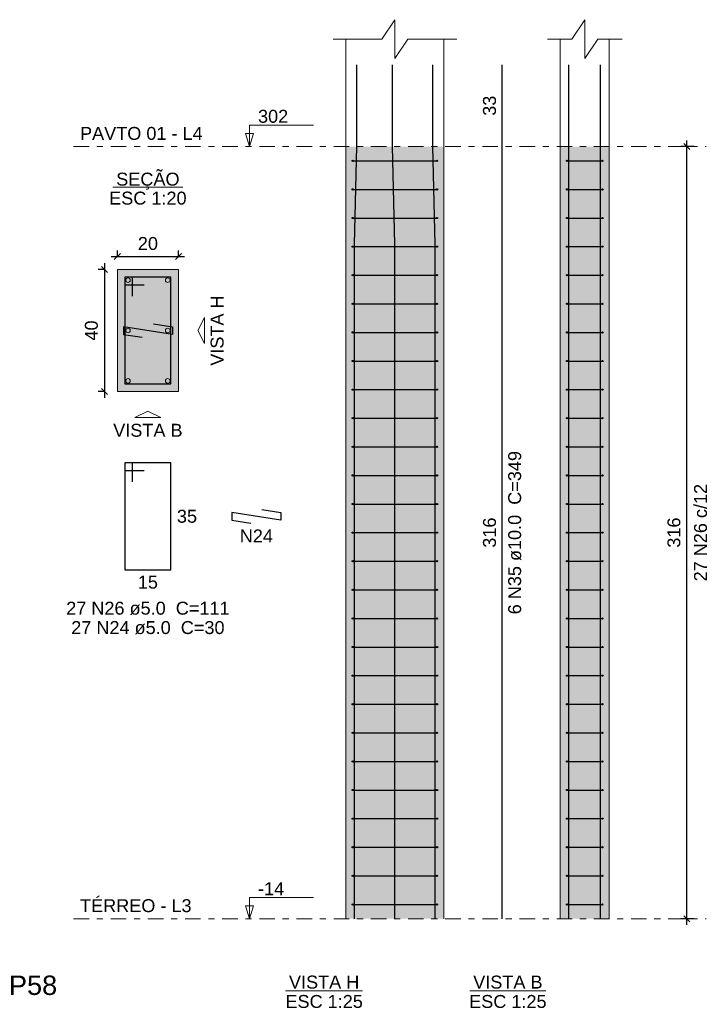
# Model space of a CAD drawing. Header units: millimetres. Extents: x 0 to 119, y 0 to 84.
# Tile 5 of 19: x 50 to 61, y 29 to 45. Entities that reach past the tile are written whole.
import ezdxf

# ---------------------------------------------------------------- set-up
doc = ezdxf.new("R2010")
doc.units = ezdxf.units.MM
doc.header["$MEASUREMENT"] = 0
doc.linetypes.add('DASHDOT', pattern=[2.54, 1.27, -0.635, 0, -0.635])
doc.linetypes.add('NULL', pattern=[0])
doc.layers.get('0').update_dxf_attribs({"lineweight": 18})
for name, color, linetype, lineweight in [('Descrição da armadura', 7, 'Continuous', 0), ('DT-Barras na forma', 2, 'Continuous', 30), ('DT-Barras no corte', 5, 'Continuous', 5), ('DT-Barras rebatidas', 2, 'Continuous', 30), ('DT-Cotas', 9, 'Continuous', 5), ('DT-Estribos na forma', 2, 'Continuous', 30), ('DT-Forma', 5, 'Continuous', 5), ('DT-Hachura seção pilares', 254, 'Continuous', 5), ('DT-Hachura vista pilares', 254, 'Continuous', 5), ('DT-Pontilhado', 9, 'DASHDOT', 5), ('DT-Textos', 7, 'Continuous', 5), ('DT-Título', 3, 'Continuous', 20), ('Textos armaduras', 7, 'Continuous', 0)]:
    doc.layers.add(name, color=color, linetype=linetype, lineweight=lineweight)
doc.styles.add('Arial', font='txt')
doc.dimstyles.new('UM_20.000000', dxfattribs={"dimtxt": 0.18, "dimasz": 0.1, "dimexe": 0.1, "dimexo": 0.2, "dimgap": 0, "dimtad": 1, "dimtih": 1, "dimtoh": 1, "dimdec": 1, "dimlfac": 20, "dimzin": 0, "dimdsep": 46, "dimtxsty": 'Standard', "dimcen": 0.09, "dimdle": 0.1, "dimadec": 1, "dimazin": 2, "dimtfac": 1, "dimtdec": 4, "dimtofl": 0, "dimtmove": 0, "dimatfit": 3, "dimfxl": 1, "dimtolj": 1, "dimarcsym": 0})
doc.dimstyles.new('UM_25.000000', dxfattribs={"dimtxt": 0.18, "dimasz": 0.1, "dimexe": 0.1, "dimexo": 0.2, "dimgap": 0, "dimtad": 1, "dimtih": 1, "dimtoh": 1, "dimdec": 1, "dimlfac": 25, "dimzin": 0, "dimdsep": 46, "dimtxsty": 'Standard', "dimcen": 0.09, "dimdle": 0.1, "dimadec": 1, "dimazin": 2, "dimtfac": 1, "dimtdec": 4, "dimtofl": 0, "dimtmove": 0, "dimatfit": 3, "dimfxl": 1, "dimtolj": 1, "dimarcsym": 0})

# ---------------------------------------------------------------- blocks, each defined once
blk = doc.blocks.new('_Oblique')
at = {"color": 0, "linetype": 'ByBlock', "lineweight": -2}
blk.add_line((-0.5, -0.5), (0.5, 0.5), dxfattribs=at)
blk = doc.blocks.new('*D84')
at = {"layer": 'Defpoints', "color": 0}
for p in [(51.405, 40.862), (51.193, 38.862), (51.405, 38.862)]:
    blk.add_point(p, dxfattribs=at)
at = {"layer": 'DT-Cotas', "color": 0, "lineweight": -2}
for p, q in [((51.193, 40.962), (51.193, 38.762)), ((51.205, 40.862), (51.093, 40.862)), ((51.205, 38.862), (51.093, 38.862))]:
    blk.add_line(p, q, dxfattribs=at)
at = {"layer": 'DT-Cotas', "color": 0, "lineweight": -2, "xscale": 0.1, "yscale": 0.1, "zscale": 0.1}
for p, rotation in [((51.193, 40.862), 90), ((51.193, 38.862), 270)]:
    blk.add_blockref('_Oblique', p, dxfattribs=dict(at, rotation=rotation))
at = {"layer": 'DT-Cotas', "color": 7, "insert": (50.981, 39.862), "char_height": 0.2118, "attachment_point": 5, "rotation": 90, "style": 'Arial'}
blk.add_mtext('\\A1;40', dxfattribs=at)
blk = doc.blocks.new('*D85')
at = {"layer": 'Defpoints', "color": 0}
for p in [(52.405, 41.073), (51.405, 40.862), (52.405, 40.862)]:
    blk.add_point(p, dxfattribs=at)
at = {"layer": 'DT-Cotas', "color": 0, "lineweight": -2}
for p, q in [((51.405, 41.062), (51.405, 41.173)), ((52.405, 41.062), (52.405, 41.173)), ((51.305, 41.073), (52.505, 41.073))]:
    blk.add_line(p, q, dxfattribs=at)
at = {"layer": 'DT-Cotas', "color": 0, "lineweight": -2, "xscale": 0.1, "yscale": 0.1, "zscale": 0.1, "rotation": 180}
blk.add_blockref('_Oblique', (51.405, 41.073), dxfattribs=at)
at = {"layer": 'DT-Cotas', "color": 0, "lineweight": -2, "xscale": 0.1, "yscale": 0.1, "zscale": 0.1}
blk.add_blockref('_Oblique', (52.405, 41.073), dxfattribs=at)
at = {"layer": 'DT-Cotas', "color": 7, "insert": (51.905, 41.285), "char_height": 0.2118, "attachment_point": 5, "rotation": 0.0057, "style": 'Arial'}
blk.add_mtext('\\A1;20', dxfattribs=at)
blk = doc.blocks.new('*D86')
at = {"layer": 'Defpoints', "color": 0}
for p in [(60.723, 42.874), (61.04, 42.874), (61.04, 30.234)]:
    blk.add_point(p, dxfattribs=at)
at = {"layer": 'DT-Cotas', "color": 0, "lineweight": -2}
for p, q in [((60.84, 42.874), (60.623, 42.874)), ((60.723, 30.134), (60.723, 42.974)), ((60.84, 30.234), (60.623, 30.234))]:
    blk.add_line(p, q, dxfattribs=at)
at = {"layer": 'DT-Cotas', "color": 0, "lineweight": -2, "xscale": 0.1, "yscale": 0.1, "zscale": 0.1}
for p, rotation in [((60.723, 42.874), 90), ((60.723, 30.234), 270)]:
    blk.add_blockref('_Oblique', p, dxfattribs=dict(at, rotation=rotation))
at = {"layer": 'DT-Cotas', "color": 7, "insert": (60.511, 36.554), "char_height": 0.2118, "attachment_point": 5, "rotation": 90, "style": 'Arial'}
blk.add_mtext('\\A1;316', dxfattribs=at)
blk = doc.blocks.new('*D87')
at = {"layer": 'Defpoints', "color": 0}
for p in [(60.723, 42.874), (61.04, 42.874), (61.04, 30.234)]:
    blk.add_point(p, dxfattribs=at)
at = {"layer": 'DT-Cotas', "color": 0, "lineweight": -2}
for p, q in [((60.84, 42.874), (60.623, 42.874)), ((60.723, 30.134), (60.723, 42.974)), ((60.84, 30.234), (60.623, 30.234))]:
    blk.add_line(p, q, dxfattribs=at)
at = {"layer": 'DT-Cotas', "color": 0, "lineweight": -2, "xscale": 0.1, "yscale": 0.1, "zscale": 0.1}
for p, rotation in [((60.723, 42.874), 90), ((60.723, 30.234), 270)]:
    blk.add_blockref('_Oblique', p, dxfattribs=dict(at, rotation=rotation))

msp = doc.modelspace()

# ---------------------------------------------------------------- hatches: boundary and pattern name
at = {"layer": 'DT-Hachura seção pilares', "linetype": 'Continuous'}
msp.add_hatch(color=254, dxfattribs=at).paths.add_polyline_path([(51.4047, 38.8615), (51.4047, 38.8615), (52.4047, 38.8615), (52.4047, 40.8615), (51.4047, 40.8615), (51.4047, 38.8615)])
at = {"layer": 'DT-Hachura vista pilares', "linetype": 'Continuous'}
for points in [[(55.1457, 30.2336), (55.1457, 42.8736), (56.7457, 42.8736), (56.7457, 30.2336), (55.1457, 30.2336)], [(58.6519, 30.2336), (58.6519, 42.8736), (59.4519, 42.8736), (59.4519, 30.2336), (58.6519, 30.2336)]]:
    msp.add_hatch(color=254, dxfattribs=at).paths.add_polyline_path(points)

# ---------------------------------------------------------------- linework, layer by layer
at = {"layer": 'DT-Barras na forma'}
for points in [[(55.2857, 30.2336), (55.2857, 41.2736), (55.3257, 42.8736), (55.3257, 44.2079)], [(55.9457, 30.2336), (55.9457, 41.2736), (55.9057, 42.8736), (55.9057, 44.2079)], [(56.6057, 30.2336), (56.6057, 41.2736), (56.5657, 42.8736), (56.5657, 44.2079)], [(58.7919, 30.2336), (58.7919, 41.2736), (58.7919, 42.8736), (58.7919, 44.2079)], [(59.3119, 30.2336), (59.3119, 41.2736), (59.3119, 42.8736), (59.3119, 44.2079)], [(51.6547, 40.424), (51.6547, 40.7365), (51.5297, 40.7365), (51.5297, 38.9865), (52.2797, 38.9865), (52.2797, 40.7365), (51.5297, 40.7365), (51.5297, 40.6115), (51.8422, 40.6115)], [(51.996, 39.9723), (52.3047, 39.924), (52.3047, 39.799), (51.5047, 39.924), (51.5047, 39.799), (51.8135, 39.7508)]]:
    msp.add_lwpolyline(points, dxfattribs=at)
at = {"layer": 'DT-Barras no corte'}
for centre in [(51.5797, 40.6865), (52.2297, 40.6865), (51.5797, 39.8615), (52.2297, 39.8615), (51.5797, 39.0365), (52.2297, 39.0365)]:
    msp.add_circle(centre, 0.0375, dxfattribs=at)
at = {"layer": 'DT-Barras rebatidas'}
for points in [[(57.6988, 30.2336), (57.6988, 42.8736), (57.6988, 44.2079)], [(51.6547, 37.3841), (51.6547, 37.6966), (51.5297, 37.6966), (51.5297, 35.9466), (52.2797, 35.9466), (52.2797, 37.6966), (51.5297, 37.6966), (51.5297, 37.5716), (51.8422, 37.5716)], [(53.771, 36.9324), (54.0797, 36.8841), (54.0797, 36.7591), (53.2797, 36.8841), (53.2797, 36.7591), (53.5885, 36.7109)]]:
    msp.add_lwpolyline(points, dxfattribs=at)
at = {"layer": 'DT-Estribos na forma'}
for p, q in [((55.2557, 42.6396), (56.6357, 42.6396)), ((58.7619, 42.6396), (59.3419, 42.6396)), ((55.2557, 42.1714), (56.6357, 42.1714)), ((58.7619, 42.1714), (59.3419, 42.1714)), ((55.2557, 41.7033), (56.6357, 41.7033)), ((58.7619, 41.7033), (59.3419, 41.7033)), ((55.2557, 41.2351), (56.6357, 41.2351)), ((58.7619, 41.2351), (59.3419, 41.2351)), ((55.2557, 40.767), (56.6357, 40.767)), ((58.7619, 40.767), (59.3419, 40.767)), ((55.2557, 40.2988), (56.6357, 40.2988)), ((58.7619, 40.2988), (59.3419, 40.2988)), ((55.2557, 39.8307), (56.6357, 39.8307)), ((58.7619, 39.8307), (59.3419, 39.8307)), ((55.2557, 39.3625), (56.6357, 39.3625)), ((58.7619, 39.3625), (59.3419, 39.3625)), ((55.2557, 38.8944), (56.6357, 38.8944)), ((58.7619, 38.8944), (59.3419, 38.8944)), ((55.2557, 38.4262), (56.6357, 38.4262)), ((58.7619, 38.4262), (59.3419, 38.4262)), ((55.2557, 37.9581), (56.6357, 37.9581)), ((58.7619, 37.9581), (59.3419, 37.9581)), ((55.2557, 37.4899), (56.6357, 37.4899)), ((58.7619, 37.4899), (59.3419, 37.4899)), ((55.2557, 37.0218), (56.6357, 37.0218)), ((58.7619, 37.0218), (59.3419, 37.0218)), ((55.2557, 36.5536), (56.6357, 36.5536)), ((58.7619, 36.5536), (59.3419, 36.5536)), ((55.2557, 36.0855), (56.6357, 36.0855)), ((58.7619, 36.0855), (59.3419, 36.0855)), ((55.2557, 35.6174), (56.6357, 35.6174)), ((58.7619, 35.6174), (59.3419, 35.6174)), ((55.2557, 35.1492), (56.6357, 35.1492)), ((58.7619, 35.1492), (59.3419, 35.1492)), ((55.2557, 34.6811), (56.6357, 34.6811)), ((58.7619, 34.6811), (59.3419, 34.6811)), ((55.2557, 34.2129), (56.6357, 34.2129)), ((58.7619, 34.2129), (59.3419, 34.2129)), ((55.2557, 33.7448), (56.6357, 33.7448)), ((58.7619, 33.7448), (59.3419, 33.7448)), ((55.2557, 33.2766), (56.6357, 33.2766)), ((58.7619, 33.2766), (59.3419, 33.2766)), ((55.2557, 32.8085), (56.6357, 32.8085)), ((58.7619, 32.8085), (59.3419, 32.8085)), ((55.2557, 32.3403), (56.6357, 32.3403)), ((58.7619, 32.3403), (59.3419, 32.3403)), ((55.2557, 31.8722), (56.6357, 31.8722)), ((58.7619, 31.8722), (59.3419, 31.8722)), ((55.2557, 31.404), (56.6357, 31.404)), ((58.7619, 31.404), (59.3419, 31.404)), ((55.2557, 30.9359), (56.6357, 30.9359)), ((58.7619, 30.9359), (59.3419, 30.9359)), ((55.2557, 30.4677), (56.6357, 30.4677)), ((58.7619, 30.4677), (59.3419, 30.4677))]:
    msp.add_line(p, q, dxfattribs=at)
for centre in [(55.2557, 42.6396), (56.6357, 42.6396), (58.7619, 42.6396), (59.3419, 42.6396), (55.2557, 42.1714), (56.6357, 42.1714), (58.7619, 42.1714), (59.3419, 42.1714), (55.2557, 41.7033), (56.6357, 41.7033), (58.7619, 41.7033), (59.3419, 41.7033), (55.2557, 41.2351), (56.6357, 41.2351), (58.7619, 41.2351), (59.3419, 41.2351), (55.2557, 40.767), (56.6357, 40.767), (58.7619, 40.767), (59.3419, 40.767), (55.2557, 40.2988), (56.6357, 40.2988), (58.7619, 40.2988), (59.3419, 40.2988), (55.2557, 39.8307), (56.6357, 39.8307), (58.7619, 39.8307), (59.3419, 39.8307), (55.2557, 39.3625), (56.6357, 39.3625), (58.7619, 39.3625), (59.3419, 39.3625), (55.2557, 38.8944), (56.6357, 38.8944), (58.7619, 38.8944), (59.3419, 38.8944), (55.2557, 38.4262), (56.6357, 38.4262), (58.7619, 38.4262), (59.3419, 38.4262), (55.2557, 37.9581), (56.6357, 37.9581), (58.7619, 37.9581), (59.3419, 37.9581), (55.2557, 37.4899), (56.6357, 37.4899), (58.7619, 37.4899), (59.3419, 37.4899), (55.2557, 37.0218), (56.6357, 37.0218), (58.7619, 37.0218), (59.3419, 37.0218), (55.2557, 36.5536), (56.6357, 36.5536), (58.7619, 36.5536), (59.3419, 36.5536), (55.2557, 36.0855), (56.6357, 36.0855), (58.7619, 36.0855), (59.3419, 36.0855), (55.2557, 35.6174), (56.6357, 35.6174), (58.7619, 35.6174), (59.3419, 35.6174), (55.2557, 35.1492), (56.6357, 35.1492), (58.7619, 35.1492), (59.3419, 35.1492), (55.2557, 34.6811), (56.6357, 34.6811), (58.7619, 34.6811), (59.3419, 34.6811), (55.2557, 34.2129), (56.6357, 34.2129), (58.7619, 34.2129), (59.3419, 34.2129), (55.2557, 33.7448), (56.6357, 33.7448), (58.7619, 33.7448), (59.3419, 33.7448), (55.2557, 33.2766), (56.6357, 33.2766), (58.7619, 33.2766), (59.3419, 33.2766), (55.2557, 32.8085), (56.6357, 32.8085), (58.7619, 32.8085), (59.3419, 32.8085), (55.2557, 32.3403), (56.6357, 32.3403), (58.7619, 32.3403), (59.3419, 32.3403), (55.2557, 31.8722), (56.6357, 31.8722), (58.7619, 31.8722), (59.3419, 31.8722), (55.2557, 31.404), (56.6357, 31.404), (58.7619, 31.404), (59.3419, 31.404), (55.2557, 30.9359), (56.6357, 30.9359), (58.7619, 30.9359), (59.3419, 30.9359), (55.2557, 30.4677), (56.6357, 30.4677), (58.7619, 30.4677), (59.3419, 30.4677)]:
    msp.add_circle(centre, 0.01, dxfattribs=at)
at = {"layer": 'DT-Forma'}
for p, q in [((55.1457, 42.8736), (55.1457, 44.6315)), ((56.7457, 42.8736), (56.7457, 44.6315)), ((58.6519, 42.8736), (58.6519, 44.6315)), ((59.4519, 42.8736), (59.4519, 44.6315)), ((55.1457, 30.2336), (55.1457, 42.8736)), ((56.7457, 30.2336), (56.7457, 42.8736)), ((58.6519, 30.2336), (58.6519, 42.8736)), ((59.4519, 30.2336), (59.4519, 42.8736))]:
    msp.add_line(p, q, dxfattribs=at)
for points in [[(54.9339, 44.6315), (55.7339, 44.6315), (55.9457, 44.9492), (55.9457, 44.3138), (56.1575, 44.6315), (56.9575, 44.6315)], [(58.4401, 44.6315), (58.8401, 44.6315), (59.0519, 44.9492), (59.0519, 44.3138), (59.2637, 44.6315), (59.6637, 44.6315)]]:
    msp.add_lwpolyline(points, dxfattribs=at)
msp.add_lwpolyline([(51.4047, 38.8615), (52.4047, 38.8615), (52.4047, 40.8615), (51.4047, 40.8615), (51.4047, 38.8615)], close=True, dxfattribs=at)
at = {"layer": 'DT-Pontilhado', "ltscale": 0.2}
for p, q in [((50.6885, 42.8736), (61.0404, 42.8736)), ((50.6885, 30.2336), (61.0404, 30.2336))]:
    msp.add_line(p, q, dxfattribs=at)
at = {"layer": 'DT-Textos'}
for p, q in [((51.3325, 42.2065), (52.4769, 42.2065)), ((54.1586, 29.0565), (55.4183, 29.0565)), ((57.173, 29.0565), (58.4163, 29.0565))]:
    msp.add_line(p, q, dxfattribs=at)
for points in [[(53.5662, 42.8736), (53.6297, 43.0854), (53.5026, 43.0854), (53.5662, 42.8736), (53.5662, 43.2236), (54.6162, 43.2236)], [(53.5662, 30.2336), (53.6297, 30.4454), (53.5026, 30.4454), (53.5662, 30.2336), (53.5662, 30.5836), (54.6162, 30.5836)]]:
    msp.add_lwpolyline(points, dxfattribs=at)
for points in [[(52.8283, 39.8615), (52.8283, 39.6497), (52.7224, 39.8615), (52.8283, 40.0733), (52.8283, 39.8615)], [(51.9047, 38.4379), (51.6929, 38.4379), (51.9047, 38.5438), (52.1165, 38.4379), (51.9047, 38.4379)]]:
    msp.add_lwpolyline(points, close=True, dxfattribs=at)

# ---------------------------------------------------------------- texts
at = {"layer": 'Descrição da armadura', "linetype": 'NULL', "char_height": 0.2118, "attachment_point": 8, "rotation": 90.00021, "line_spacing_factor": 0.9, "style": 'Arial'}
for s, insert, width in [('6 N35 ø10.0  C=349', (58.0166, 36.5532), 5.239541), ('27 N26 c/12', (61.0544, 36.5536), 3.167695)]:
    msp.add_mtext(s, dxfattribs=dict(at, insert=insert, width=width))
at = {"layer": 'Descrição da armadura', "linetype": 'NULL', "char_height": 0.2118, "attachment_point": 8, "line_spacing_factor": 0.9, "style": 'Arial'}
for s, insert, width in [('N24', (53.6795, 36.3931), 1.063994), ('27 N26 ø5.0  C=111', (51.9045, 35.2051), 5.239541), ('27 N24 ø5.0  C=30', (51.9045, 34.8881), 4.956973)]:
    msp.add_mtext(s, dxfattribs=dict(at, insert=insert, width=width))
at = {"layer": 'DT-Textos', "linetype": 'NULL', "char_height": 0.2118, "line_spacing_factor": 0.798, "style": 'Arial'}
for s, insert, width, attachment_point in [('302', (53.7065, 43.2591), 0.967705, 7), ('PAVTO 01 - L4', (50.7945, 42.9791), 3.932842, 7), ('SEÇÃO', (51.9045, 42.1682), 2.030566, 8), ('ESC 1:20', (51.9045, 41.9201), 2.482559, 8), ('VISTA B', (51.9045, 38.1201), 2.223994, 8), ('-14', (53.7065, 30.6191), 0.838281, 7), ('TÉRREO - L3', (50.7945, 30.3391), 3.577422, 7), ('VISTA H', (54.7883, 29.088), 2.255996, 8), ('VISTA B', (57.7943, 29.088), 2.223994, 8), ('ESC 1:25', (54.7883, 28.771), 2.482559, 8), ('ESC 1:25', (57.7943, 28.771), 2.482559, 8)]:
    msp.add_mtext(s, dxfattribs=dict(at, insert=insert, width=width, attachment_point=attachment_point))
at = {"layer": 'DT-Textos', "linetype": 'NULL', "insert": (53.1456, 39.8612), "char_height": 0.2118, "width": 2.255996, "attachment_point": 8, "rotation": 90.00021, "line_spacing_factor": 0.798, "style": 'Arial'}
msp.add_mtext('VISTA H', dxfattribs=at)
at = {"layer": 'DT-Título', "linetype": 'NULL', "insert": (49.6313, 28.9819), "char_height": 0.3177, "width": 1.565781, "attachment_point": 7, "line_spacing_factor": 0.798, "style": 'Arial'}
msp.add_mtext('P58', dxfattribs=at)
at = {"layer": 'Textos armaduras', "linetype": 'NULL', "char_height": 0.2118, "attachment_point": 8, "rotation": 90.00021, "line_spacing_factor": 0.9, "style": 'Arial'}
for s, insert, width in [('33', (57.6015, 43.5408), 1.045137), ('316', (57.6015, 36.5536), 1.367705)]:
    msp.add_mtext(s, dxfattribs=dict(at, insert=insert, width=width))
at = {"layer": 'Textos armaduras', "linetype": 'NULL', "char_height": 0.2118, "width": 1.045137, "line_spacing_factor": 0.9, "style": 'Arial'}
for s, insert, attachment_point in [('35', (52.3797, 36.9275), 1), ('15', (51.9047, 35.8494), 2)]:
    msp.add_mtext(s, dxfattribs=dict(at, insert=insert, attachment_point=attachment_point))

# ---------------------------------------------------------------- dimensions: what is measured, and where the dimension line sits
at = {"layer": 'DT-Cotas'}
for base, p1, p2, dimstyle, override, picture, middle in [((60.7227, 42.8736), (61.0404, 30.2336), (61.0404, 42.8736), 'UM_25.000000', {"dimtxt": 0.2118, "dimasz": 0.1, "dimexe": 0.1, "dimexo": 0.2, "dimtad": 1, "dimtih": 0, "dimtoh": 0, "dimdec": 1, "dimlfac": 25, "dimzin": 8, "dimtxsty": 'Arial', "dimblk": 'Oblique', "dimblk1": 'Oblique', "dimblk2": 'Oblique', "dimsah": 1, "dimdle": 0.1, "dimse1": 0, "dimse2": 0, "dimclrt": 7, "dimadec": 1, "dimazin": 3, "dimtmove": 2, "dimldrblk": 'Oblique'}, '*D86', (60.5109, 36.5536)), ((51.1929, 38.8615), (51.4047, 40.8615), (51.4047, 38.8615), 'UM_20.000000', {"dimtxt": 0.2118, "dimasz": 0.1, "dimexe": 0.1, "dimexo": 0.2, "dimtad": 1, "dimtih": 0, "dimtoh": 0, "dimdec": 1, "dimlfac": 20, "dimzin": 8, "dimtxsty": 'Arial', "dimblk": 'Oblique', "dimblk1": 'Oblique', "dimblk2": 'Oblique', "dimsah": 1, "dimdle": 0.1, "dimse1": 0, "dimse2": 0, "dimclrt": 7, "dimadec": 1, "dimazin": 3, "dimtmove": 2, "dimldrblk": 'Oblique'}, '*D84', (50.9811, 39.8615))]:
    dim = msp.add_linear_dim(base=base, p1=p1, p2=p2, angle=90, dimstyle=dimstyle, override=override, dxfattribs=at)
    dim.commit()
    dim.dimension.update_dxf_attribs({"geometry": picture, "text_midpoint": middle, "dimtype": 160, "text_rotation": 90})
dim = msp.add_linear_dim(base=(60.7227, 42.8736), p1=(61.0404, 30.2336), p2=(61.0404, 42.8736), angle=90, text=' ', dimstyle='UM_25.000000', override={"dimtxt": 0.2118, "dimasz": 0.1, "dimexe": 0.1, "dimexo": 0.2, "dimtad": 1, "dimtih": 0, "dimtoh": 0, "dimdec": 1, "dimlfac": 25, "dimzin": 8, "dimtxsty": 'Arial', "dimblk": 'Oblique', "dimblk1": 'Oblique', "dimblk2": 'Oblique', "dimsah": 1, "dimdle": 0.1, "dimse1": 0, "dimse2": 0, "dimclrt": 256, "dimadec": 1, "dimazin": 3, "dimtmove": 2, "dimldrblk": 'Oblique'}, dxfattribs=at)
dim.commit()
dim.dimension.update_dxf_attribs({"geometry": '*D87', "text_midpoint": (60.6168, 36.5536), "dimtype": 160, "text_rotation": 90})
dim = msp.add_linear_dim(base=(52.4047, 41.0733), p1=(51.4047, 40.8615), p2=(52.4047, 40.8615), dimstyle='UM_20.000000', override={"dimtxt": 0.2118, "dimasz": 0.1, "dimexe": 0.1, "dimexo": 0.2, "dimtad": 1, "dimtih": 0, "dimtoh": 0, "dimdec": 1, "dimlfac": 20, "dimzin": 8, "dimtxsty": 'Arial', "dimblk": 'Oblique', "dimblk1": 'Oblique', "dimblk2": 'Oblique', "dimsah": 1, "dimdle": 0.1, "dimse1": 0, "dimse2": 0, "dimclrt": 7, "dimadec": 1, "dimazin": 3, "dimtmove": 2, "dimldrblk": 'Oblique'}, dxfattribs=at)
dim.commit()
dim.dimension.update_dxf_attribs({"geometry": '*D85', "text_midpoint": (51.9047, 41.2851), "dimtype": 160, "text_rotation": 0.00573})

doc.saveas('drawing.dxf')
